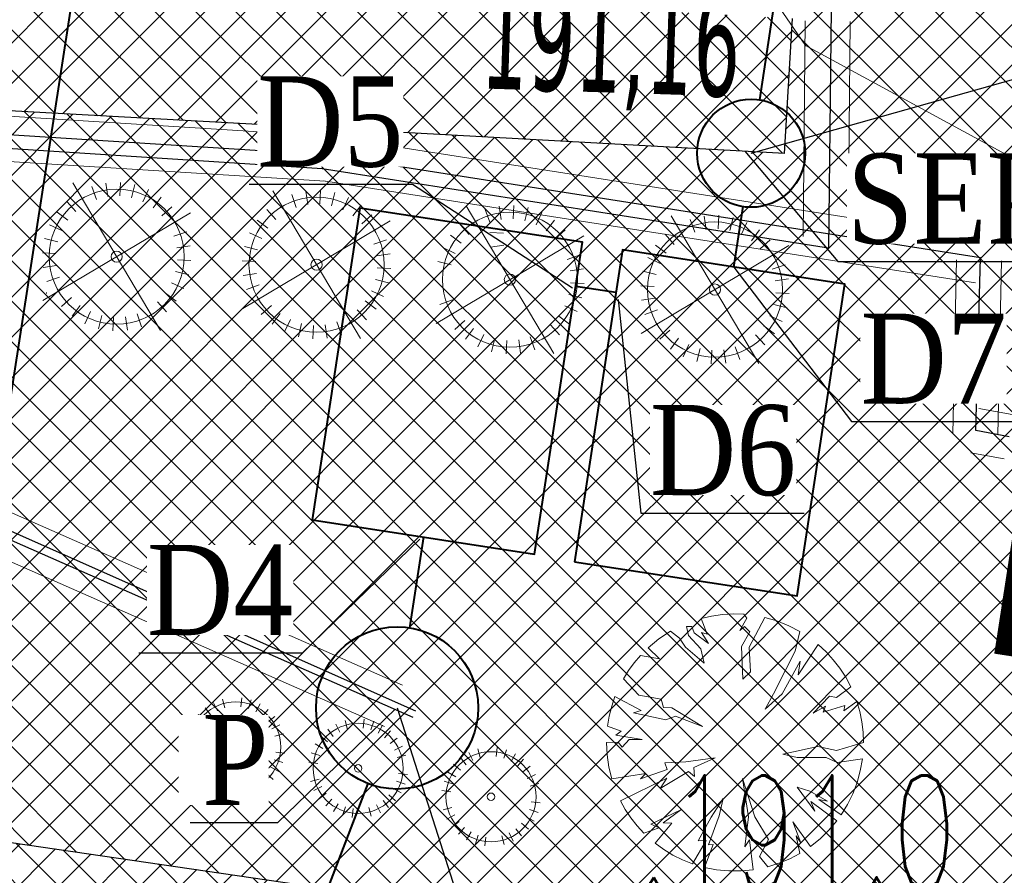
# Model space of a CAD drawing. Header units: metres. Extents: x 5484066 to 5586315, y 5680530 to 5718493.
# Tile 63 of 110: x 5516079 to 5516090, y 5683301 to 5683311. Entities that reach past the tile are written whole.
import ezdxf
from ezdxf import colors
from ezdxf.entities.mleader import LeaderData, LeaderLine
from ezdxf.enums import TextEntityAlignment as Align
from ezdxf.lldxf.tags import DXFTag
from ezdxf.math import Vec2, Vec3

# ---------------------------------------------------------------- set-up
doc = ezdxf.new("R2010")
doc.units = ezdxf.units.M
doc.linetypes.add('01-SIM Weglinie-PZT-PTW_06-10-2025$0$CENTER', pattern=[2, 1.25, -0.25, 0.25, -0.25])
for name, color, linetype in [('!rzedne_projektowane_NOWE', 202, 'Continuous'), ('01-SIM Weglinie-PZT-PTW_06-10-2025$0$--EL_KALBE_Nn', 1, '01-SIM Weglinie-PZT-PTW_06-10-2025$0$--LINIA_nN'), ('01-SIM Weglinie-PZT-PTW_06-10-2025$0$--EL_projektowane', 1, 'Continuous'), ('01-SIM Weglinie-PZT-PTW_06-10-2025$0$A-Chodniki', 251, 'Continuous'), ('01-SIM Weglinie-PZT-PTW_06-10-2025$0$A-Granica', 94, '01-SIM Weglinie-PZT-PTW_06-10-2025$0$CENTER'), ('01-SIM Weglinie-PZT-PTW_06-10-2025$0$A-Nasadzenia', 7, 'Continuous'), ('01-SIM Weglinie-PZT-PTW_06-10-2025$0$A-Nawierzchnie', 41, 'Continuous'), ('01-SIM Weglinie-PZT-PTW_06-10-2025$0$A-Zieleń-Wysoka', 60, 'Continuous'), ('_xref', 7, 'Continuous')]:
    doc.layers.add(name, color=color, linetype=linetype)
for name, color, linetype, lineweight, true_color in [('01-SIM Weglinie-PZT-PTW_06-10-2025$0$GES_PrzewodElektroenergetyczny', 1, 'Continuous', 18, 0xff0000), ('01-SIM Weglinie-PZT-PTW_06-10-2025$0$siatka', 7, 'Continuous', 25, 0x000000), ('01-SIM Weglinie-PZT-PTW_06-10-2025$0$wysokosci', 7, 'Continuous', 25, 0x803300)]:
    doc.layers.add(name, color=color, linetype=linetype, lineweight=lineweight, true_color=true_color)
for name, color, linetype, lineweight in [('RR_kd', 106, 'Continuous', 40), ('RR_kd_tloczna', 202, 'Continuous', 40), ('RR_opis', 7, 'Continuous', 0)]:
    doc.layers.add(name, color=color, linetype=linetype, lineweight=lineweight)
doc.styles.add('01-SIM Weglinie-PZT-PTW_06-10-2025$0$STANDARD', font='simplex.shx')
doc.styles.add('Garamond', font='GARA.TTF', dxfattribs={"height": 1})
doc.styles.add('verdena2', font='verdana.ttf', dxfattribs={"width": 0.5, "height": 0.75})
tags = doc.linetypes.add('01-SIM Weglinie-PZT-PTW_06-10-2025$0$--LINIA_nN', pattern='A,0.5,-0.2,["nN",01-SIM Weglinie-PZT-PTW_06-10-2025$0$STANDARD,S=0.1,R=0,X=-0.1,Y=-0.05],-0.25', length=0.95).pattern_tags.tags
tags[6] = DXFTag(74, 10)

# ---------------------------------------------------------------- blocks, each defined once
blk = doc.blocks.new('A$C68D0EB30')
at = {"layer": '!rzedne_projektowane_NOWE', "insert": (-15.328, -9.444), "char_height": 1.2, "width": 25.41749, "attachment_point": 1, "rotation": 358.1643, "style": 'verdena2'}
blk.add_mtext('191,16', dxfattribs=at)
blk = doc.blocks.new('_None')
blk = doc.blocks.new('01-SIM Weglinie-PZT-PTW_06-10-2025$0$Drzewo-2')
at = {"layer": '01-SIM Weglinie-PZT-PTW_06-10-2025$0$A-Zieleń-Wysoka', "linetype": 'Continuous', "lineweight": 13}
for p, q in [((-0.394, 1.417, 20.48), (-0.277, 1.443, 20.48)), ((-0.277, 1.443, 20.48), (-0.158, 1.46, 20.48)), ((-0.158, 1.46, 20.48), (-0.038, 1.467, 20.48)), ((-0.038, 1.467, 20.48), (0.082, 1.463, 20.48)), ((0.082, 1.463, 20.48), (0.114, 1.42, 20.48)), ((0.14, 1.098, 20.48), (0.313, 1.428, 20.48)), ((0.313, 1.428, 20.48), (0.448, 1.389, 20.48)), ((-0.555, 1.328, 20.48), (-0.496, 1.328, 20.48)), ((-0.535, 1.229, 20.48), (-0.555, 1.328, 20.48)), ((-0.496, 1.328, 20.48), (-0.47, 1.256, 20.48)), ((-0.325, 1.243, 20.48), (-0.394, 1.417, 20.48)), ((0.114, 1.42, 20.48), (0.036, 1.282, 20.48)), ((0.036, 1.282, 20.48), (0.088, 1.328, 20.48)), ((0.088, 1.328, 20.48), (0.147, 1.269, 20.48)), ((0.448, 1.389, 20.48), (0.579, 1.336, 20.48)), ((0.579, 1.336, 20.48), (0.703, 1.271, 20.48)), ((-0.863, 1.19, 20.48), (-0.735, 1.274, 20.48)), ((-0.735, 1.274, 20.48), (-0.634, 1.197, 20.48)), ((-0.397, 1.079, 20.48), (-0.535, 1.229, 20.48)), ((-0.47, 1.256, 20.48), (-0.312, 1.138, 20.48)), ((-0.391, 1.262, 20.48), (-0.325, 1.243, 20.48)), ((-0.312, 1.138, 20.48), (-0.391, 1.262, 20.48)), ((0.147, 1.269, 20.48), (0.055, 1.105, 20.48)), ((0.703, 1.271, 20.48), (0.652, 1.052, 20.48)), ((-0.982, 1.092, 20.48), (-0.863, 1.19, 20.48)), ((-0.634, 1.197, 20.48), (-0.568, 1.098, 20.48)), ((-0.568, 1.098, 20.48), (-0.358, 0.921, 20.48)), ((0.055, 1.105, 20.48), (0.068, 0.744, 20.48)), ((0.154, 0.823, 20.48), (0.14, 1.098, 20.48)), ((0.685, 0.79, 20.48), (0.905, 1.128, 20.48)), ((0.905, 1.128, 20.48), (0.993, 1.047, 20.48)), ((-1.137, 0.925, 20.48), (-1.067, 1.007, 20.48)), ((-1.067, 1.007, 20.48), (-0.857, 0.967, 20.48)), ((-0.857, 0.967, 20.48), (-0.982, 1.092, 20.48)), ((-0.358, 0.921, 20.48), (-0.397, 1.079, 20.48)), ((0.652, 1.052, 20.48), (0.547, 0.849, 20.48)), ((0.993, 1.047, 20.48), (1.074, 0.959, 20.48)), ((-1.2, 0.839, 20.48), (-1.137, 0.925, 20.48)), ((0.508, 0.58, 20.48), (0.705, 0.941, 20.48)), ((0.705, 0.941, 20.48), (0.685, 0.79, 20.48)), ((1.074, 0.959, 20.48), (1.147, 0.864, 20.48)), ((-1.257, 0.748, 20.48), (-1.2, 0.839, 20.48)), ((0.068, 0.744, 20.48), (0.154, 0.823, 20.48)), ((0.547, 0.849, 20.48), (0.409, 0.58, 20.48)), ((1.147, 0.864, 20.48), (1.212, 0.764, 20.48)), ((-1.086, 0.567, 20.48), (-1.257, 0.748, 20.48)), ((1.268, 0.658, 20.48), (1.111, 0.541, 20.48)), ((1.212, 0.764, 20.48), (1.268, 0.658, 20.48)), ((-1.386, 0.444, 20.48), (-1.35, 0.552, 20.48)), ((-1.35, 0.552, 20.48), (-1.06, 0.396, 20.48)), ((-0.837, 0.521, 20.48), (-1.086, 0.567, 20.48)), ((0.318, 0.41, 20.48), (0.508, 0.58, 20.48)), ((0.409, 0.58, 20.48), (0.318, 0.41, 20.48)), ((1.033, 0.554, 20.48), (0.849, 0.364, 20.48)), ((1.111, 0.541, 20.48), (1.033, 0.554, 20.48)), ((-1.414, 0.333, 20.48), (-1.386, 0.444, 20.48)), ((-0.811, 0.429, 20.48), (-0.837, 0.521, 20.48)), ((0.849, 0.364, 20.48), (0.987, 0.442, 20.48)), ((0.96, 0.377, 20.48), (1.203, 0.449, 20.48)), ((0.987, 0.442, 20.48), (0.96, 0.377, 20.48)), ((1.19, 0.39, 20.48), (1.335, 0.495, 20.48)), ((1.203, 0.449, 20.48), (1.19, 0.39, 20.48)), ((1.335, 0.495, 20.48), (1.367, 0.384, 20.48)), ((-1.433, 0.22, 20.48), (-1.414, 0.333, 20.48)), ((-1.06, 0.396, 20.48), (-1.145, 0.37, 20.48)), ((-1.145, 0.37, 20.48), (-0.784, 0.291, 20.48)), ((-0.719, 0.423, 20.48), (-0.811, 0.429, 20.48)), ((-0.784, 0.291, 20.48), (-0.679, 0.331, 20.48)), ((-0.378, 0.219, 20.48), (-0.719, 0.423, 20.48)), ((-0.679, 0.331, 20.48), (-0.378, 0.219, 20.48)), ((1.367, 0.384, 20.48), (1.39, 0.271, 20.48)), ((-1.283, 0.167, 20.48), (-1.433, 0.22, 20.48)), ((1.39, 0.271, 20.48), (1.404, 0.156, 20.48)), ((-1.342, 0.121, 20.48), (-1.283, 0.167, 20.48)), ((-1.047, 0.075, 20.48), (-1.342, 0.121, 20.48)), ((1.404, 0.156, 20.48), (1.409, 0.04, 20.48)), ((-1.444, 0.04, 20.48), (-1.316, 0.042, 20.48)), ((-1.438, -0.097, 20.48), (-1.444, 0.04, 20.48)), ((-1.316, 0.042, 20.48), (-1.27, -0.01, 20.48)), ((-1.27, -0.01, 20.48), (-1.191, 0.075, 20.48)), ((-1.191, 0.075, 20.48), (-1.047, 0.075, 20.48)), ((1.409, 0.04, 20.48), (1.111, -0.05, 20.48)), ((-1.418, -0.232, 20.48), (-1.438, -0.097, 20.48)), ((0.901, -0.004, 20.48), (0.514, -0.089, 20.48)), ((0.514, -0.089, 20.48), (0.672, -0.128, 20.48)), ((1.111, -0.05, 20.48), (0.901, -0.004, 20.48)), ((-0.562, -0.175, 20.48), (-0.797, -0.186, 20.48)), ((-0.797, -0.186, 20.48), (-0.769, -0.259, 20.48)), ((-0.238, -0.13, 20.48), (-0.562, -0.175, 20.48)), ((-0.473, -0.236, 20.48), (-0.238, -0.13, 20.48)), ((0.672, -0.128, 20.48), (0.993, -0.128, 20.48)), ((0.993, -0.128, 20.48), (1.118, -0.181, 20.48)), ((1.118, -0.181, 20.48), (1.397, -0.143, 20.48)), ((1.397, -0.143, 20.48), (1.374, -0.275, 20.48)), ((-1.386, -0.365, 20.48), (-1.418, -0.232, 20.48)), ((-1.009, -0.303, 20.48), (-1.386, -0.365, 20.48)), ((-0.769, -0.259, 20.48), (-1.065, -0.365, 20.48)), ((-1.065, -0.365, 20.48), (-1.009, -0.303, 20.48)), ((-0.847, -0.471, 20.48), (-0.534, -0.281, 20.48)), ((-0.534, -0.281, 20.48), (-0.467, -0.337, 20.48)), ((-0.467, -0.337, 20.48), (-0.473, -0.236, 20.48)), ((1.374, -0.275, 20.48), (1.338, -0.404, 20.48)), ((-1.29, -0.606, 20.48), (-0.774, -0.354, 20.48)), ((-0.774, -0.354, 20.48), (-0.847, -0.471, 20.48)), ((0.064, -0.359, 20.48), (0.131, -0.784, 20.48)), ((0.204, -0.784, 20.48), (0.064, -0.359, 20.48)), ((1.338, -0.404, 20.48), (1.291, -0.529, 20.48)), ((0.673, -0.454, 20.48), (0.869, -0.723, 20.48)), ((0.813, -0.499, 20.48), (0.673, -0.454, 20.48)), ((1.008, -0.611, 20.48), (0.813, -0.499, 20.48)), ((1.291, -0.529, 20.48), (1.232, -0.649, 20.48)), ((-1.235, -0.703, 20.48), (-1.29, -0.606, 20.48)), ((-0.148, -0.583, 20.48), (-0.283, -0.79, 20.48)), ((-0.193, -0.773, 20.48), (-0.148, -0.583, 20.48)), ((0.869, -0.723, 20.48), (0.824, -0.616, 20.48)), ((0.824, -0.616, 20.48), (1.114, -0.829, 20.48)), ((0.913, -0.594, 20.48), (1.008, -0.611, 20.48)), ((1.162, -0.763, 20.48), (0.913, -0.594, 20.48)), ((1.232, -0.649, 20.48), (1.162, -0.763, 20.48)), ((-1.174, -0.796, 20.48), (-1.235, -0.703, 20.48)), ((-0.618, -0.706, 20.48), (-0.953, -0.868, 20.48)), ((-0.814, -0.851, 20.48), (-0.618, -0.706, 20.48)), ((-1.105, -0.884, 20.48), (-1.174, -0.796, 20.48)), ((-0.953, -0.868, 20.48), (-0.858, -0.907, 20.48)), ((-0.905, -1.077, 20.48), (-0.719, -0.857, 20.48)), ((-0.719, -0.857, 20.48), (-0.814, -0.851, 20.48)), ((-0.283, -0.79, 20.48), (-0.428, -1.052, 20.48)), ((-0.311, -1.097, 20.48), (-0.193, -0.773, 20.48)), ((0.131, -0.784, 20.48), (0.092, -1.119, 20.48)), ((0.355, -1.036, 20.48), (0.204, -0.784, 20.48)), ((0.623, -0.84, 20.48), (0.712, -1.075, 20.48)), ((0.822, -1.113, 20.48), (0.623, -0.84, 20.48)), ((1.114, -0.829, 20.48), (1.026, -0.933, 20.48)), ((-1.029, -0.966, 20.48), (-1.105, -0.884, 20.48)), ((-0.858, -0.907, 20.48), (-1.029, -0.966, 20.48)), ((1.026, -0.933, 20.48), (0.928, -1.028, 20.48)), ((-0.809, -1.147, 20.48), (-0.905, -1.077, 20.48)), ((-0.339, -1.047, 20.48), (-0.49, -1.306, 20.48)), ((-0.428, -1.052, 20.48), (-0.339, -1.047, 20.48)), ((-0.356, -1.346, 20.48), (-0.26, -1.091, 20.48)), ((-0.26, -1.091, 20.48), (-0.311, -1.097, 20.48)), ((0.092, -1.119, 20.48), (0.142, -1.041, 20.48)), ((0.142, -1.041, 20.48), (0.186, -1.372, 20.48)), ((0.254, -1.226, 20.48), (0.355, -1.036, 20.48)), ((0.662, -0.996, 20.48), (0.704, -1.191, 20.48)), ((0.712, -1.075, 20.48), (0.662, -0.996, 20.48)), ((0.928, -1.028, 20.48), (0.822, -1.113, 20.48)), ((-0.707, -1.209, 20.48), (-0.809, -1.147, 20.48)), ((0.704, -1.191, 20.48), (0.59, -1.251, 20.48)), ((-0.601, -1.262, 20.48), (-0.707, -1.209, 20.48)), ((-0.49, -1.306, 20.48), (-0.601, -1.262, 20.48)), ((0.348, -1.339, 20.48), (0.254, -1.226, 20.48)), ((0.471, -1.3, 20.48), (0.348, -1.339, 20.48)), ((0.59, -1.251, 20.48), (0.471, -1.3, 20.48)), ((-0.222, -1.372, 20.48), (-0.356, -1.346, 20.48)), ((-0.086, -1.385, 20.48), (-0.222, -1.372, 20.48)), ((0.05, -1.385, 20.48), (-0.086, -1.385, 20.48)), ((0.186, -1.372, 20.48), (0.05, -1.385, 20.48))]:
    blk.add_line(p, q, dxfattribs=at)
blk = doc.blocks.new('01-SIM Weglinie-PZT-PTW_06-10-2025$0$A$C68E8CBC5')
at = {"layer": '01-SIM Weglinie-PZT-PTW_06-10-2025$0$--EL_KALBE_Nn', "linetype": '01-SIM Weglinie-PZT-PTW_06-10-2025$0$--LINIA_nN', "ltscale": 10}
for points in [[(15356, -1268), (15326, -3928), (9703, -3049), (-36, -2419)], [(17012, -4036), (9676, -2886)], [(17332, -6023), (16960, -5950), (17012, -4036)], [(1696, -5165), (10710, -9134)]]:
    blk.add_lwpolyline(points, dxfattribs=at)
for points, elevation in [([(683, -2316), (9660, -2883)], -1212), ([(1750, -5070), (10739, -9062)], 901)]:
    blk.add_lwpolyline(points, dxfattribs=dict(at, elevation=elevation))
at = {"layer": '01-SIM Weglinie-PZT-PTW_06-10-2025$0$--EL_projektowane', "lineweight": 5}
for p, q in [((15065, -1406), (15042, -3800)), ((15565, -1411), (15542, -3805)), ((1476, -2168), (9769, -2685)), ((1445, -2667), (9738, -3184)), ((9795, -2688), (17033, -3820)), ((9718, -3182), (16956, -4314)), ((16745, -4057), (16706, -5988)), ((17245, -4067), (17206, -5998)), ((2036, -5009, 901), (10596, -8777, 901)), ((1834, -5467, 901), (10394, -9235, 901)), ((16995, -5707), (17365, -5775)), ((16904, -6199), (17274, -6267))]:
    blk.add_line(p, q, dxfattribs=at)
blk = doc.blocks.new('01-SIM Weglinie-PZT-PTW_06-10-2025')
at = {"layer": '01-SIM Weglinie-PZT-PTW_06-10-2025$0$A-Nawierzchnie', "linetype": 'ByBlock', "transparency": 33554508}
h = blk.add_hatch(dxfattribs=at)
h.set_pattern_fill('ANSI37', color=9, scale=0.1, style=0)
h.set_pattern_definition([(45, (615.27432, 129.31925), (-0.224506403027, 0.224506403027), []), (135, (615.27432, 129.31925), (-0.224506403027, -0.224506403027), [])])
h.paths.add_polyline_path([(5516099.664, 5683319.51), (5516093.181, 5683320.492, 0.024008), (5516090.889, 5683320.728), (5516071.667, 5683321.776, -0.024847), (5516069.296, 5683322.023), (5516062.303, 5683323.109, -0.363827), (5516061.033, 5683324.559), (5516063.231, 5683324.231), (5516064.491, 5683332.647), (5516062.295, 5683332.975), (5516065.443, 5683353.379, 0.414214), (5516062.934, 5683356.801), (5516050.09, 5683358.776, 0.414195), (5516046.669, 5683356.267), (5516042.257, 5683327.599, 0.414232), (5516044.766, 5683324.178), (5516053.344, 5683322.858, -0.020079), (5516053.58, 5683322.812), (5516052.669, 5683316.936), (5516054.151, 5683316.706), (5516053.921, 5683315.224), (5516046.954, 5683316.304), (5516046.534, 5683313.591), (5516044.962, 5683313.835), (5516043.962, 5683307.382), (5516045.533, 5683307.139), (5516044.093, 5683297.855), (5516044.241, 5683297.832), (5516044.011, 5683296.349), (5516069.872, 5683292.338), (5516070.102, 5683293.821), (5516070.25, 5683293.798), (5516071.69, 5683303.082), (5516073.261, 5683302.838), (5516074.262, 5683309.291), (5516072.691, 5683309.535), (5516073.112, 5683312.247), (5516066.145, 5683313.328), (5516066.375, 5683314.81), (5516068.141, 5683314.536), (5516068.713, 5683314.453), (5516069.444, 5683314.362), (5516070.422, 5683314.267), (5516071.256, 5683314.211), (5516075.586, 5683313.975), (5516074.85, 5683300.465), (5516082.257, 5683299.38), (5516080.797, 5683289.416), (5516090.875, 5683287.94), (5516092.61, 5683299.784), (5516076.426, 5683302.154), (5516076.853, 5683309.98), (5516087.949, 5683309.371), (5516088.305, 5683315.861), (5516090.617, 5683315.735, -0.024008), (5516092.431, 5683315.549), (5516098.599, 5683314.614), (5516098.319, 5683313.307), (5516091.994, 5683314.283), (5516090.391, 5683303.903), (5516099.094, 5683302.561), (5516096.497, 5683285.747), (5516069.795, 5683289.868), (5516048.343, 5683290.099), (5516034.966, 5683291.964), (5516037.043, 5683305.716), (5516039.999, 5683324.309), (5516043.122, 5683343.076), (5516045.797, 5683360.442), (5516068.333, 5683356.976), (5516067.98, 5683322.477), (5516099.93, 5683320.736)])
h = blk.add_hatch(dxfattribs=at)
h.set_pattern_fill('ANSI37', color=254, scale=0.1, style=0)
h.set_pattern_definition([(45, (0, 0), (-0.224506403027, 0.224506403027), []), (135, (0, 0), (-0.224506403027, -0.224506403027), [])])
h.paths.add_polyline_path([(5516054.151, 5683316.706), (5516052.669, 5683316.936), (5516053.58, 5683322.812, -0.135374), (5516054.979, 5683322.046), (5516054.151, 5683316.706)])
h.paths.add_polyline_path([(5516075.586, 5683313.975), (5516074.85, 5683300.465), (5516082.257, 5683299.38), (5516082.532, 5683301.26), (5516076.426, 5683302.154), (5516076.853, 5683309.98), (5516087.949, 5683309.371), (5516088.036, 5683310.868), (5516076.934, 5683311.473), (5516077.166, 5683315.391), (5516071.338, 5683315.708, -0.0249), (5516068.361, 5683316.02), (5516062.321, 5683316.957), (5516062.091, 5683315.474), (5516068.131, 5683314.538, 0.024826), (5516071.256, 5683314.211), (5516075.586, 5683313.975)])
blk.add_point((5516088.183, 5683310.57))
at = {"layer": '01-SIM Weglinie-PZT-PTW_06-10-2025$0$A-Chodniki', "linetype": 'ByBlock'}
for p, q in [((5516087.949, 5683309.371, -10.3), (5516088.036, 5683310.868)), ((5516087.949, 5683309.371, -10.3), (5516076.853, 5683309.98, -1.212)), ((5516079.758, 5683307.818, -3.681), (5516079.75, 5683307.818, -3.675)), ((5516076.426, 5683302.154), (5516082.532, 5683301.26))]:
    blk.add_line(p, q, dxfattribs=at)
at = {"layer": '01-SIM Weglinie-PZT-PTW_06-10-2025$0$A-Granica', "lineweight": 13, "ltscale": 2}
blk.add_lwpolyline([(5516043.122, 5683343.076, 0.2, 0.2, 0), (5516045.797, 5683360.442, 0.2, 0.2, 0), (5516068.333, 5683356.976, 0.2, 0.2, 0), (5516067.98, 5683322.477, 0.2, 0.2, 0), (5516099.93, 5683320.736, 0.2, 0.2, 0), (5516098.319, 5683313.307, 0.2, 0.2, 0), (5516091.994, 5683314.283, 0.2, 0.2, 0), (5516090.391, 5683303.903, 0.2, 0.2, 0), (5516099.094, 5683302.561, 0.2, 0.2, 0), (5516096.497, 5683285.747, 0.2, 0.2, 0), (5516069.795, 5683289.868, 0.2, 0.2, 0), (5516048.343, 5683290.099, 0.2, 0.2, 0), (5516034.966, 5683291.964, 0.2, 0.2, 0), (5516037.043, 5683305.716, 0.2, 0.2, 0), (5516039.999, 5683324.309, 0.2, 0.2, 0)], format="xyseb", close=True, dxfattribs=at)
at = {"layer": '01-SIM Weglinie-PZT-PTW_06-10-2025$0$A-Nasadzenia', "color": 132, "linetype": 'Continuous', "lineweight": 13}
for p, q in [((5516080.047, 5683309.044), (5516081.022, 5683307.406)), ((5516080.437, 5683308.893), (5516080.415, 5683309.041)), ((5516080.569, 5683308.899), (5516080.577, 5683309.049)), ((5516080.7, 5683308.879), (5516080.737, 5683309.025)), ((5516080.309, 5683308.861), (5516080.258, 5683309.003)), ((5516080.824, 5683308.834), (5516080.889, 5683308.97)), ((5516082.266, 5683308.955), (5516083.241, 5683307.317)), ((5516082.528, 5683308.772), (5516082.478, 5683308.914)), ((5516082.656, 5683308.804), (5516082.635, 5683308.953)), ((5516082.788, 5683308.81), (5516082.796, 5683308.96)), ((5516082.919, 5683308.79), (5516082.956, 5683308.936)), ((5516080.082, 5683308.726), (5516079.982, 5683308.838)), ((5516080.938, 5683308.766), (5516081.027, 5683308.886)), ((5516083.044, 5683308.746), (5516083.108, 5683308.881)), ((5516081.353, 5683308.713), (5516079.715, 5683307.737)), ((5516079.993, 5683308.629), (5516079.873, 5683308.718)), ((5516081.036, 5683308.677), (5516081.147, 5683308.777)), ((5516082.301, 5683308.638), (5516082.201, 5683308.749)), ((5516083.157, 5683308.677), (5516083.247, 5683308.797)), ((5516084.413, 5683308.789), (5516085.388, 5683307.151)), ((5516084.675, 5683308.606), (5516084.624, 5683308.747)), ((5516084.803, 5683308.638), (5516084.781, 5683308.786)), ((5516084.935, 5683308.644), (5516084.943, 5683308.794)), ((5516085.066, 5683308.624), (5516085.103, 5683308.77)), ((5516085.191, 5683308.579), (5516085.255, 5683308.715)), ((5516083.572, 5683308.624), (5516081.934, 5683307.649)), ((5516082.212, 5683308.54), (5516082.092, 5683308.63)), ((5516083.255, 5683308.588), (5516083.366, 5683308.688)), ((5516084.448, 5683308.471), (5516084.348, 5683308.583)), ((5516085.304, 5683308.511), (5516085.394, 5683308.631)), ((5516086.689, 5683308.679), (5516087.664, 5683307.041)), ((5516086.951, 5683308.496), (5516086.901, 5683308.638)), ((5516087.079, 5683308.528), (5516087.058, 5683308.676)), ((5516087.211, 5683308.534), (5516087.219, 5683308.684)), ((5516087.342, 5683308.514), (5516087.379, 5683308.66)), ((5516087.467, 5683308.469), (5516087.531, 5683308.605)), ((5516079.925, 5683308.515), (5516079.789, 5683308.58)), ((5516081.17, 5683308.451), (5516081.312, 5683308.501)), ((5516082.144, 5683308.427), (5516082.009, 5683308.491)), ((5516084.827, 5683308.484), (5516084.678, 5683308.492)), ((5516085.402, 5683308.422), (5516085.513, 5683308.522)), ((5516086.725, 5683308.361), (5516086.624, 5683308.473)), ((5516087.58, 5683308.401), (5516087.67, 5683308.521)), ((5516079.88, 5683308.391), (5516079.734, 5683308.428)), ((5516083.389, 5683308.362), (5516083.531, 5683308.412)), ((5516085.719, 5683308.457), (5516084.081, 5683307.482)), ((5516084.359, 5683308.373), (5516084.239, 5683308.463)), ((5516087.678, 5683308.312), (5516087.789, 5683308.412)), ((5516079.86, 5683308.26), (5516079.71, 5683308.268)), ((5516081.202, 5683308.322), (5516081.351, 5683308.344)), ((5516082.099, 5683308.302), (5516081.954, 5683308.339)), ((5516083.421, 5683308.233), (5516083.57, 5683308.255)), ((5516084.291, 5683308.26), (5516084.155, 5683308.325)), ((5516084.833, 5683308.352), (5516084.685, 5683308.33)), ((5516087.995, 5683308.348), (5516086.358, 5683307.372)), ((5516086.635, 5683308.264), (5516086.515, 5683308.353)), ((5516081.208, 5683308.19), (5516081.358, 5683308.182)), ((5516082.079, 5683308.171), (5516081.929, 5683308.179)), ((5516084.246, 5683308.136), (5516084.1, 5683308.173)), ((5516085.536, 5683308.195), (5516085.678, 5683308.245)), ((5516086.567, 5683308.15), (5516086.432, 5683308.215)), ((5516079.866, 5683308.128), (5516079.718, 5683308.106)), ((5516081.188, 5683308.059), (5516081.334, 5683308.022)), ((5516082.085, 5683308.039), (5516081.937, 5683308.017)), ((5516083.427, 5683308.101), (5516083.577, 5683308.093)), ((5516085.568, 5683308.067), (5516085.717, 5683308.089)), ((5516086.522, 5683308.026), (5516086.377, 5683308.063)), ((5516087.813, 5683308.086), (5516087.954, 5683308.136)), ((5516079.898, 5683307.999), (5516079.757, 5683307.949)), ((5516081.143, 5683307.935), (5516081.279, 5683307.87)), ((5516083.408, 5683307.97), (5516083.553, 5683307.933)), ((5516085.574, 5683307.935), (5516085.724, 5683307.927)), ((5516087.844, 5683307.957), (5516087.993, 5683307.979)), ((5516081.075, 5683307.821), (5516081.195, 5683307.732)), ((5516082.117, 5683307.911), (5516081.976, 5683307.86)), ((5516083.363, 5683307.846), (5516083.498, 5683307.781)), ((5516086.502, 5683307.895), (5516086.353, 5683307.903)), ((5516087.851, 5683307.825), (5516088, 5683307.817)), ((5516080.033, 5683307.773), (5516079.921, 5683307.673)), ((5516080.986, 5683307.723), (5516081.086, 5683307.612)), ((5516083.294, 5683307.733), (5516083.415, 5683307.643)), ((5516084.264, 5683307.744), (5516084.123, 5683307.694)), ((5516085.554, 5683307.804), (5516085.7, 5683307.767)), ((5516086.508, 5683307.763), (5516086.36, 5683307.741)), ((5516080.13, 5683307.684), (5516080.041, 5683307.564)), ((5516080.244, 5683307.616), (5516080.179, 5683307.48)), ((5516082.252, 5683307.684), (5516082.14, 5683307.584)), ((5516083.205, 5683307.635), (5516083.306, 5683307.523)), ((5516085.51, 5683307.679), (5516085.645, 5683307.615)), ((5516086.54, 5683307.634), (5516086.399, 5683307.584)), ((5516087.831, 5683307.694), (5516087.976, 5683307.657)), ((5516080.368, 5683307.571), (5516080.331, 5683307.425)), ((5516080.499, 5683307.551), (5516080.491, 5683307.401)), ((5516080.631, 5683307.557), (5516080.653, 5683307.409)), ((5516080.76, 5683307.589), (5516080.81, 5683307.447)), ((5516082.35, 5683307.595), (5516082.26, 5683307.475)), ((5516082.463, 5683307.527), (5516082.398, 5683307.391)), ((5516082.979, 5683307.5), (5516083.029, 5683307.359)), ((5516084.399, 5683307.518), (5516084.287, 5683307.418)), ((5516085.441, 5683307.566), (5516085.561, 5683307.476)), ((5516087.786, 5683307.57), (5516087.921, 5683307.505)), ((5516082.587, 5683307.482), (5516082.551, 5683307.336)), ((5516082.718, 5683307.462), (5516082.71, 5683307.312)), ((5516082.85, 5683307.468), (5516082.872, 5683307.32)), ((5516084.497, 5683307.429), (5516084.407, 5683307.309)), ((5516085.352, 5683307.468), (5516085.452, 5683307.357)), ((5516086.675, 5683307.408), (5516086.564, 5683307.308)), ((5516087.717, 5683307.456), (5516087.838, 5683307.367)), ((5516084.61, 5683307.36), (5516084.545, 5683307.225)), ((5516084.734, 5683307.316), (5516084.697, 5683307.17)), ((5516084.865, 5683307.296), (5516084.857, 5683307.146)), ((5516084.997, 5683307.302), (5516085.019, 5683307.153)), ((5516085.126, 5683307.334), (5516085.176, 5683307.192)), ((5516086.773, 5683307.319), (5516086.683, 5683307.199)), ((5516087.628, 5683307.359), (5516087.729, 5683307.247)), ((5516086.886, 5683307.251), (5516086.822, 5683307.115)), ((5516087.011, 5683307.206), (5516086.974, 5683307.06)), ((5516087.141, 5683307.186), (5516087.134, 5683307.036)), ((5516087.274, 5683307.192), (5516087.295, 5683307.044)), ((5516087.402, 5683307.224), (5516087.452, 5683307.082))]:
    blk.add_line(p, q, dxfattribs=at)
at = {"layer": '01-SIM Weglinie-PZT-PTW_06-10-2025$0$A-Nasadzenia', "color": 72, "linetype": 'Continuous', "lineweight": 13}
for p, q in [((5516081.654, 5683303.185), (5516081.609, 5683303.274)), ((5516081.736, 5683303.217), (5516081.709, 5683303.313)), ((5516081.911, 5683303.229), (5516081.923, 5683303.329)), ((5516081.997, 5683303.21), (5516082.029, 5683303.305)), ((5516082.078, 5683303.174), (5516082.127, 5683303.261)), ((5516081.515, 5683303.077), (5516081.439, 5683303.143)), ((5516081.579, 5683303.138), (5516081.518, 5683303.217)), ((5516082.15, 5683303.123), (5516082.215, 5683303.199)), ((5516082.21, 5683303.059), (5516082.289, 5683303.121)), ((5516081.464, 5683303.005), (5516081.377, 5683303.055)), ((5516082.258, 5683302.985), (5516082.347, 5683303.03)), ((5516083.013, 5683302.948), (5516082.968, 5683303.037)), ((5516083.096, 5683302.979), (5516083.069, 5683303.076)), ((5516083.271, 5683302.992), (5516083.283, 5683303.091)), ((5516083.357, 5683302.973), (5516083.388, 5683303.068)), ((5516083.437, 5683302.937), (5516083.487, 5683303.024)), ((5516081.428, 5683302.925), (5516081.333, 5683302.956)), ((5516082.289, 5683302.902), (5516082.386, 5683302.929)), ((5516082.875, 5683302.84), (5516082.799, 5683302.905)), ((5516082.939, 5683302.901), (5516082.877, 5683302.98)), ((5516083.509, 5683302.886), (5516083.575, 5683302.962)), ((5516081.409, 5683302.839), (5516081.31, 5683302.851)), ((5516082.824, 5683302.768), (5516082.737, 5683302.817)), ((5516083.57, 5683302.822), (5516083.649, 5683302.883)), ((5516083.617, 5683302.747), (5516083.707, 5683302.792)), ((5516082.302, 5683302.727), (5516082.401, 5683302.715)), ((5516082.788, 5683302.687), (5516082.693, 5683302.719)), ((5516083.649, 5683302.665), (5516083.745, 5683302.692)), ((5516084.488, 5683302.633), (5516084.443, 5683302.723)), ((5516084.571, 5683302.665), (5516084.544, 5683302.761)), ((5516084.746, 5683302.677), (5516084.758, 5683302.777)), ((5516084.832, 5683302.658), (5516084.863, 5683302.753)), ((5516084.912, 5683302.622), (5516084.962, 5683302.709)), ((5516081.422, 5683302.663), (5516081.325, 5683302.637)), ((5516081.453, 5683302.581), (5516081.364, 5683302.536)), ((5516082.282, 5683302.641), (5516082.377, 5683302.61)), ((5516082.769, 5683302.601), (5516082.669, 5683302.614)), ((5516084.35, 5683302.525), (5516084.274, 5683302.591)), ((5516084.414, 5683302.586), (5516084.352, 5683302.665)), ((5516084.984, 5683302.571), (5516085.05, 5683302.647)), ((5516081.5, 5683302.506), (5516081.421, 5683302.445)), ((5516082.196, 5683302.489), (5516082.271, 5683302.423)), ((5516082.247, 5683302.561), (5516082.334, 5683302.511)), ((5516083.662, 5683302.49), (5516083.761, 5683302.478)), ((5516084.299, 5683302.453), (5516084.212, 5683302.503)), ((5516085.045, 5683302.507), (5516085.124, 5683302.569)), ((5516085.092, 5683302.433), (5516085.182, 5683302.478)), ((5516081.561, 5683302.443), (5516081.496, 5683302.367)), ((5516081.633, 5683302.392), (5516081.584, 5683302.305)), ((5516081.714, 5683302.356), (5516081.682, 5683302.261)), ((5516082.057, 5683302.381), (5516082.102, 5683302.291)), ((5516082.132, 5683302.428), (5516082.193, 5683302.349)), ((5516082.781, 5683302.426), (5516082.685, 5683302.4)), ((5516083.642, 5683302.404), (5516083.737, 5683302.372)), ((5516084.263, 5683302.373), (5516084.168, 5683302.404)), ((5516085.124, 5683302.35), (5516085.22, 5683302.377)), ((5516081.8, 5683302.336), (5516081.787, 5683302.237)), ((5516081.975, 5683302.349), (5516082.001, 5683302.253)), ((5516082.813, 5683302.344), (5516082.724, 5683302.299)), ((5516082.86, 5683302.269), (5516082.781, 5683302.208)), ((5516083.555, 5683302.251), (5516083.631, 5683302.186)), ((5516083.606, 5683302.323), (5516083.693, 5683302.274)), ((5516084.244, 5683302.287), (5516084.144, 5683302.299)), ((5516082.921, 5683302.205), (5516082.855, 5683302.13)), ((5516082.993, 5683302.154), (5516082.943, 5683302.067)), ((5516083.417, 5683302.143), (5516083.462, 5683302.054)), ((5516083.492, 5683302.19), (5516083.553, 5683302.112)), ((5516085.137, 5683302.175), (5516085.236, 5683302.163)), ((5516083.073, 5683302.118), (5516083.042, 5683302.024)), ((5516083.159, 5683302.099), (5516083.147, 5683302)), ((5516083.335, 5683302.112), (5516083.361, 5683302.015)), ((5516084.256, 5683302.111), (5516084.16, 5683302.085)), ((5516084.288, 5683302.029), (5516084.198, 5683301.984)), ((5516085.117, 5683302.089), (5516085.212, 5683302.058)), ((5516084.335, 5683301.955), (5516084.256, 5683301.893)), ((5516085.03, 5683301.937), (5516085.106, 5683301.871)), ((5516085.081, 5683302.009), (5516085.168, 5683301.959)), ((5516084.396, 5683301.891), (5516084.33, 5683301.815)), ((5516084.468, 5683301.84), (5516084.418, 5683301.753)), ((5516084.892, 5683301.829), (5516084.937, 5683301.739)), ((5516084.966, 5683301.876), (5516085.028, 5683301.797)), ((5516084.548, 5683301.804), (5516084.517, 5683301.709)), ((5516084.634, 5683301.784), (5516084.622, 5683301.685)), ((5516084.81, 5683301.797), (5516084.836, 5683301.701))]:
    blk.add_line(p, q, dxfattribs=at)
at = {"layer": '01-SIM Weglinie-PZT-PTW_06-10-2025$0$A-Nasadzenia', "color": 132, "linetype": 'Continuous', "lineweight": 13}
for centre, radius in [((5516080.534, 5683308.225), 0.75), ((5516082.753, 5683308.136), 0.75), ((5516084.9, 5683307.97), 0.75), ((5516087.176, 5683307.86), 0.75), ((5516080.534, 5683308.225), 0.0623), ((5516082.753, 5683308.136), 0.0623), ((5516084.9, 5683307.97), 0.0623), ((5516087.176, 5683307.86), 0.0623)]:
    blk.add_circle(centre, radius, dxfattribs=at)
at = {"layer": '01-SIM Weglinie-PZT-PTW_06-10-2025$0$A-Nasadzenia', "color": 72, "linetype": 'Continuous', "lineweight": 13}
for centre, radius in [((5516081.855, 5683302.783), 0.5), ((5516083.215, 5683302.546), 0.5), ((5516081.855, 5683302.783), 0.0415), ((5516084.69, 5683302.231), 0.5), ((5516083.215, 5683302.546), 0.0415), ((5516084.69, 5683302.231), 0.0415)]:
    blk.add_circle(centre, radius, dxfattribs=at)
at = {"layer": '01-SIM Weglinie-PZT-PTW_06-10-2025$0$GES_PrzewodElektroenergetyczny', "color": 1, "linetype": 'Continuous', "lineweight": 18, "true_color": 0xff0000, "flags": 128}
for points in [[(5516092.943, 5683310.179), (5516091.17, 5683308.945), (5516088.183, 5683310.57), (5516087.522, 5683311.532), (5516087.925, 5683312.179), (5516091.036, 5683314.43), (5516092.16, 5683314.965), (5516092.734, 5683315.079), (5516098.095, 5683314.101), (5516099.236, 5683315.028), (5516104.149, 5683347.6), (5516104.316, 5683348.955), (5516105.199, 5683349.333), (5516107.814, 5683349.595), (5516108.822, 5683350.613), (5516110.728, 5683353.562), (5516111.93, 5683360.908), (5516112.918, 5683368.417), (5516113.717, 5683378.054)], [(5516092.943, 5683310.179), (5516091.17, 5683308.945), (5516088.183, 5683310.57), (5516087.522, 5683311.532), (5516087.925, 5683312.179), (5516091.036, 5683314.43), (5516092.16, 5683314.965), (5516092.734, 5683315.079), (5516098.095, 5683314.101), (5516099.236, 5683315.028), (5516104.149, 5683347.6), (5516104.316, 5683348.955), (5516105.199, 5683349.333), (5516107.814, 5683349.595), (5516108.822, 5683350.613), (5516110.728, 5683353.562), (5516111.93, 5683360.908), (5516112.918, 5683368.417), (5516116.358, 5683399.788)]]:
    blk.add_lwpolyline(points, dxfattribs=at)
at = {"layer": '01-SIM Weglinie-PZT-PTW_06-10-2025$0$A-Zieleń-Wysoka', "linetype": 'ByBlock'}
blk.add_blockref('01-SIM Weglinie-PZT-PTW_06-10-2025$0$Drzewo-2', (5516087.416, 5683302.793, -20.48), dxfattribs=at)
at = {"layer": '01-SIM Weglinie-PZT-PTW_06-10-2025$0$siatka', "linetype": 'ByBlock', "xscale": 0.001, "yscale": 0.001, "zscale": 0.001}
blk.add_blockref('01-SIM Weglinie-PZT-PTW_06-10-2025$0$A$C68E8CBC5', (5516073.112, 5683312.247), dxfattribs=at)
at = {"layer": '01-SIM Weglinie-PZT-PTW_06-10-2025$0$wysokosci', "lineweight": 25, "style": '01-SIM Weglinie-PZT-PTW_06-10-2025$0$STANDARD', "width": 0.66}
blk.add_text('.191,0', height=1.25, dxfattribs=at).set_placement((5516086.319, 5683302.467), align=Align.TOP_LEFT)

msp = doc.modelspace()

# ---------------------------------------------------------------- linework, layer by layer
at = {"layer": 'RR_kd'}
for p, q in [((5516081.066, 5683317.709), (5516076.966, 5683291.275)), ((5516088.68, 5683316.537), (5516087.669, 5683309.966)), ((5516087.486, 5683308.78), (5516087.383, 5683308.109)), ((5516085.632, 5683307.898), (5516086.076, 5683307.83)), ((5516083.939, 5683305.115), (5516083.784, 5683304.106))]:
    msp.add_line(p, q, dxfattribs=at)
for points in [[(5516082.703, 5683305.305), (5516085.174, 5683304.924), (5516085.706, 5683308.384), (5516083.235, 5683308.764)], [(5516085.616, 5683304.839), (5516088.087, 5683304.459), (5516088.619, 5683307.919), (5516086.148, 5683308.299)]]:
    msp.add_lwpolyline(points, close=True, dxfattribs=at)
for centre, radius in [((5516087.578, 5683309.373), 0.6), ((5516083.647, 5683303.217), 0.9)]:
    msp.add_circle(centre, radius, dxfattribs=at)
at = {"layer": 'RR_kd_tloczna'}
msp.add_line((5516083.323, 5683302.377), (5516078.693, 5683290.387), dxfattribs=at)

# ---------------------------------------------------------------- block references
at = {"layer": '_xref'}
for name, p in [('01-SIM Weglinie-PZT-PTW_06-10-2025', (0, 0)), ('A$C68D0EB30', (5516099.93, 5683320.736))]:
    msp.add_blockref(name, p, dxfattribs=at)

# ---------------------------------------------------------------- next in the draw order: leaders
at = {"layer": 'RR_opis'}
ml = msp.add_multileader_mtext('Standard', dxfattribs=at)
ml.set_content('separator substancji ropopochodnych', color=256, style='Garamond')
ml.set_leader_properties()
ml.set_arrow_properties(name='NONE')
ml.build(insert=Vec2(0, 0))
ml.multileader.update_dxf_attribs({"text_left_attachment_type": 6, "text_right_attachment_type": 6, "dogleg_length": 0.1})
ctx = ml.context
ctx.base_point, ctx.char_height, ctx.landing_gap_size, ctx.plane_origin = Vec3(5516097.189, 5683312.057), 1, 0.1, Vec3(-1103248.36, 54720.854)
ctx.left_attachment, ctx.right_attachment = 6, 6
notes = []
notes.append((ctx, [(0, (1, 1, 0), (5516097.089, 5683312.057), (1, 0), 0.1, [(0, [(5516087.578, 5683309.373)], 0, [])])]))
ctx.mtext.insert = Vec3(5516097.289, 5683313.458)
ctx.mtext.has_bg_fill, ctx.mtext.bg_color, ctx.mtext.bg_scale_factor, ctx.mtext.bg_transparency, ctx.mtext.use_window_bg_color = 1, -1027028792, 1, 0, 1
ml = msp.add_multileader_mtext('Standard', dxfattribs=at)
ml.set_content('D5', color=256, style='Garamond')
ml.set_leader_properties()
ml.set_arrow_properties(name='NONE')
ml.build(insert=Vec2(0, 0))
ml.multileader.update_dxf_attribs({"text_left_attachment_type": 6, "text_right_attachment_type": 6, "dogleg_length": 0})
ctx = ml.context
ctx.base_point, ctx.char_height, ctx.landing_gap_size, ctx.plane_origin = Vec3(5516081.812, 5683309.025), 1, 0.1, Vec3(-1103250.124, 54707.121)
ctx.left_attachment, ctx.right_attachment, ctx.text_align_type = 6, 6, 2
notes.append((ctx, [(0, (1, 1, 0), (5516083.818, 5683309.025), (-1, 0), 0, [(0, [(5516085.593, 5683307.874)], 0, [])])]))
ctx.mtext.insert, ctx.mtext.alignment = Vec3(5516083.718, 5683310.225), 3
ctx.mtext.has_bg_fill, ctx.mtext.bg_color, ctx.mtext.bg_scale_factor, ctx.mtext.bg_transparency, ctx.mtext.use_window_bg_color = 1, -1027028792, 1, 0, 1
ml = msp.add_multileader_mtext('Standard', dxfattribs=at)
ml.set_content('D7', color=256, style='Garamond')
ml.set_leader_properties()
ml.set_arrow_properties(name='NONE')
ml.build(insert=Vec2(0, 0))
ml.multileader.update_dxf_attribs({"text_left_attachment_type": 6, "text_right_attachment_type": 6, "dogleg_length": 0})
ctx = ml.context
ctx.base_point, ctx.char_height, ctx.landing_gap_size, ctx.plane_origin = Vec3(5516088.691, 5683306.394), 1, 0.1, Vec3(-1103248.334, 54707.356)
ctx.left_attachment, ctx.right_attachment = 6, 6
notes.append((ctx, [(0, (1, 1, 0), (5516088.691, 5683306.394), (1, 0), 0, [(0, [(5516087.384, 5683308.109)], 0, [])])]))
ctx.mtext.insert = Vec3(5516088.791, 5683307.594)
ctx.mtext.has_bg_fill, ctx.mtext.bg_color, ctx.mtext.bg_scale_factor, ctx.mtext.bg_transparency, ctx.mtext.use_window_bg_color = 1, -1027028792, 1, 0, 1
ml = msp.add_multileader_mtext('Standard', dxfattribs=at)
ml.set_content('D4', color=256, style='Garamond')
ml.set_leader_properties()
ml.set_arrow_properties(name='NONE')
ml.build(insert=Vec2(0, 0))
ml.multileader.update_dxf_attribs({"text_left_attachment_type": 6, "text_right_attachment_type": 6, "dogleg_length": 0})
ctx = ml.context
ctx.base_point, ctx.char_height, ctx.landing_gap_size, ctx.plane_origin = Vec3(5516080.587, 5683303.826), 1, 0.1, Vec3(-1103251.817, 54704.337)
ctx.left_attachment, ctx.right_attachment, ctx.text_align_type = 6, 6, 2
notes.append((ctx, [(0, (1, 1, 0), (5516082.594, 5683303.826), (-1, 0), 0, [(0, [(5516083.9, 5683305.09)], 0, [])])]))
ctx.mtext.insert, ctx.mtext.alignment = Vec3(5516082.494, 5683305.026), 3
ctx.mtext.has_bg_fill, ctx.mtext.bg_color, ctx.mtext.bg_scale_factor, ctx.mtext.bg_transparency, ctx.mtext.use_window_bg_color = 1, -1027028792, 1, 0, 1
ml = msp.add_multileader_mtext('Standard', dxfattribs=at)
ml.set_content('przepompownia wód opadowych\\PQ=10 l/s, H=3,2m\\P\\C1;2x3,0kW/400V', color=256, style='Garamond')
ml.set_leader_properties()
ml.set_arrow_properties(name='NONE')
ml.build(insert=Vec2(0, 0))
ml.multileader.update_dxf_attribs({"text_left_attachment_type": 6, "text_right_attachment_type": 6, "dogleg_length": 0.1})
ctx = ml.context
ctx.base_point, ctx.char_height, ctx.landing_gap_size, ctx.plane_origin = Vec3(5516088.204, 5683289.285), 1, 0.1, Vec3(-1103257.345, 54698.082)
ctx.left_attachment, ctx.right_attachment = 6, 6
notes.append((ctx, [(0, (1, 1, 0), (5516088.104, 5683289.285), (1, 0), 0.1, [(0, [(5516083.647, 5683303.217)], 0, [])])]))
ctx.mtext.insert = Vec3(5516088.304, 5683290.55)
ctx.mtext.has_bg_fill, ctx.mtext.bg_color, ctx.mtext.bg_scale_factor, ctx.mtext.bg_transparency, ctx.mtext.use_window_bg_color = 1, -1027028792, 1, 0, 1
for ctx, leaders in notes:
    for number, flags, end, landing, length, lines in leaders:
        leader = LeaderData()
        leader.index, (leader.has_last_leader_line, leader.has_dogleg_vector, leader.attachment_direction) = number, flags
        leader.last_leader_point, leader.dogleg_vector, leader.dogleg_length = Vec3(end), Vec3(landing), length
        for number, points, colour, breaks in lines:
            line = LeaderLine()
            line.index, line.vertices, line.color, line.breaks = number, Vec3.list(points), colors.encode_raw_color(colour), breaks
            leader.lines.append(line)
        ctx.leaders.append(leader)

# ---------------------------------------------------------------- next in the draw order: leaders
ml = msp.add_multileader_mtext('Standard', dxfattribs=at)
ml.set_content('SEP', color=256, style='Garamond')
ml.set_leader_properties()
ml.set_arrow_properties(name='NONE')
ml.build(insert=Vec2(0, 0))
ml.multileader.update_dxf_attribs({"text_left_attachment_type": 6, "text_right_attachment_type": 6, "dogleg_length": 0})
ctx = ml.context
ctx.base_point, ctx.char_height, ctx.landing_gap_size, ctx.plane_origin = Vec3(5516089.228, 5683308.17), 1, 0.1, Vec3(-1103248.209, 54708.643)
ctx.left_attachment, ctx.right_attachment = 6, 6
notes = []
notes.append((ctx, [(0, (1, 1, 0), (5516088.542, 5683308.17), (1, 0), 0, [(0, [(5516087.509, 5683309.396)], 0, [])])]))
ctx.mtext.insert = Vec3(5516088.642, 5683309.37)
ctx.mtext.has_bg_fill, ctx.mtext.bg_color, ctx.mtext.bg_scale_factor, ctx.mtext.bg_transparency, ctx.mtext.use_window_bg_color = 1, -1027028792, 1, 0, 1
ml = msp.add_multileader_mtext('Standard', dxfattribs=at)
ml.set_content('D6', color=256, style='Garamond')
ml.set_leader_properties()
ml.set_arrow_properties(name='NONE')
ml.build(insert=Vec2(0, 0))
ml.multileader.update_dxf_attribs({"text_left_attachment_type": 6, "text_right_attachment_type": 6, "dogleg_length": 0})
ctx = ml.context
ctx.base_point, ctx.char_height, ctx.landing_gap_size, ctx.plane_origin = Vec3(5516086.354, 5683305.379), 1, 0.1, Vec3(-1103249.617, 54706.998)
ctx.left_attachment, ctx.right_attachment = 6, 6
notes.append((ctx, [(0, (1, 1, 0), (5516086.354, 5683305.379), (1, 0), 0, [(0, [(5516086.101, 5683307.751)], 0, [])])]))
ctx.mtext.insert = Vec3(5516086.454, 5683306.579)
ctx.mtext.has_bg_fill, ctx.mtext.bg_color, ctx.mtext.bg_scale_factor, ctx.mtext.bg_transparency, ctx.mtext.use_window_bg_color = 1, -1027028792, 1, 0, 1
ml = msp.add_multileader_mtext('Standard', dxfattribs=at)
ml.set_content('P', color=256, style='Garamond')
ml.set_leader_properties()
ml.set_arrow_properties(name='NONE')
ml.build(insert=Vec2(0, 0))
ml.multileader.update_dxf_attribs({"text_left_attachment_type": 6, "text_right_attachment_type": 6, "dogleg_length": 0})
ctx = ml.context
ctx.base_point, ctx.char_height, ctx.landing_gap_size, ctx.plane_origin = Vec3(5516080.314, 5683301.94), 1, 0.1, Vec3(-1103252.091, 54702.45)
ctx.left_attachment, ctx.right_attachment, ctx.text_align_type = 6, 6, 2
notes.append((ctx, [(0, (1, 1, 0), (5516082.321, 5683301.94), (-1, 0), 0, [(0, [(5516083.627, 5683303.203)], 0, [])])]))
ctx.mtext.insert, ctx.mtext.alignment = Vec3(5516082.221, 5683303.14), 3
ctx.mtext.has_bg_fill, ctx.mtext.bg_color, ctx.mtext.bg_scale_factor, ctx.mtext.bg_transparency, ctx.mtext.use_window_bg_color = 1, -1027028792, 1, 0, 1
for ctx, leaders in notes:
    for number, flags, end, landing, length, lines in leaders:
        leader = LeaderData()
        leader.index, (leader.has_last_leader_line, leader.has_dogleg_vector, leader.attachment_direction) = number, flags
        leader.last_leader_point, leader.dogleg_vector, leader.dogleg_length = Vec3(end), Vec3(landing), length
        for number, points, colour, breaks in lines:
            line = LeaderLine()
            line.index, line.vertices, line.color, line.breaks = number, Vec3.list(points), colors.encode_raw_color(colour), breaks
            leader.lines.append(line)
        ctx.leaders.append(leader)

doc.saveas('drawing.dxf')
